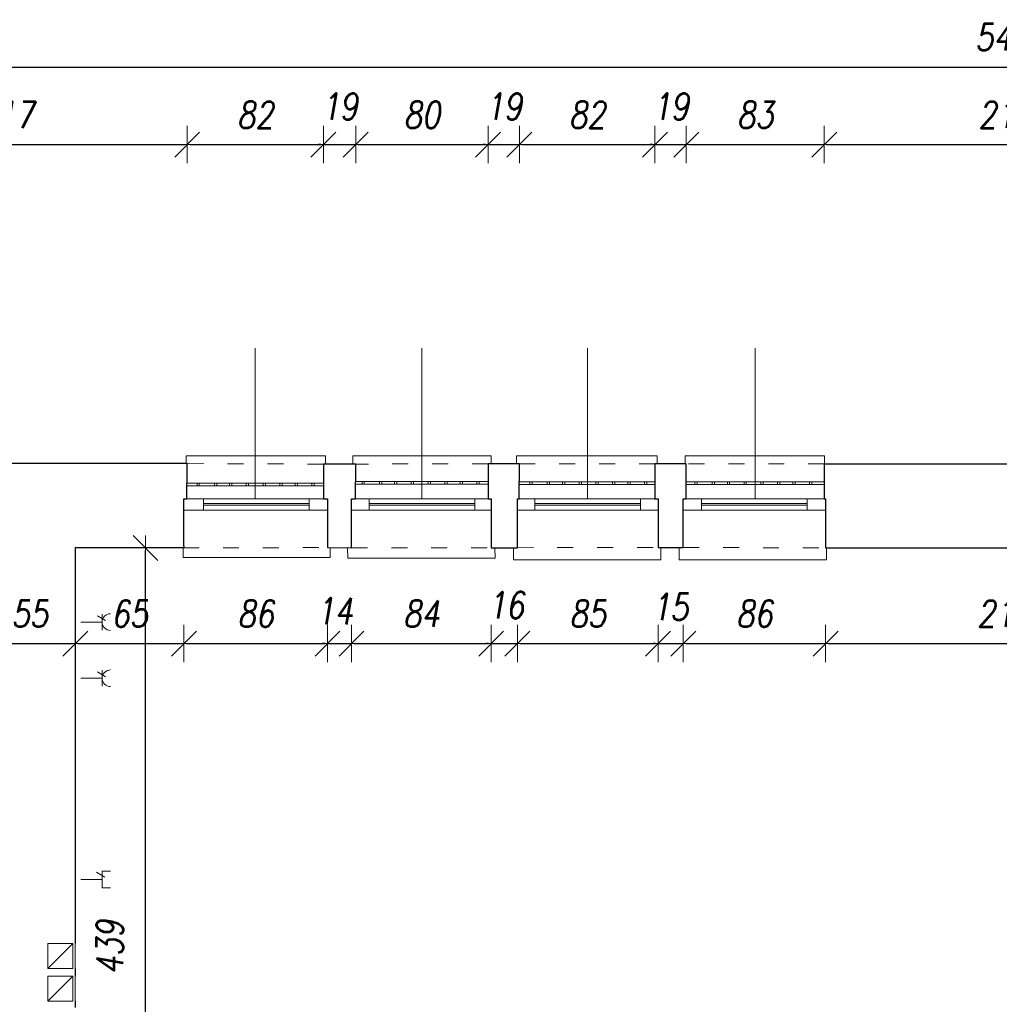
# Model space of a CAD drawing. Header units: millimetres. Extents: x -60479 to 14193, y -32440 to 949.
# Tile 35 of 68: x -34708 to -28816, y -4974 to 949. Entities that reach past the tile are written whole.
import ezdxf

# ---------------------------------------------------------------- set-up
doc = ezdxf.new("R2010")
doc.units = ezdxf.units.MM
doc.header["$LTSCALE"] = 8
doc.linetypes.add('ACAD_ISO03W100', pattern=[30, 12, -18])
doc.layers.get('Defpoints').update_dxf_attribs({"lineweight": 0})
for name, color, linetype, lineweight in [('A_DIMEN', 7, 'Continuous', 0), ('instalacje', 6, 'Continuous', 0), ('OTWARCIE WENTYLACJI', 255, 'Continuous', 0), ('parter_dzwi i okna', 3, 'Continuous', 0), ('parter_kraty', 8, 'Continuous', 0), ('parter_parapet', 6, 'Continuous', 0), ('parter_podciąg', 2, 'ACAD_ISO03W100', 0), ('parter_rzut', 7, 'Continuous', 30), ('RZUT_wymiarowanie', 2, 'Continuous', 0), ('wymiarowanie', 4, 'Continuous', 0)]:
    doc.layers.add(name, color=color, linetype=linetype, lineweight=lineweight)
doc.styles.add('ROMANS1', font='romans.shx', dxfattribs={"width": 0.8, "oblique": 10})
doc.dimstyles.new('NARCH100', dxfattribs={"dimscale": 100, "dimtxt": 1.6, "dimasz": 0.15, "dimexe": 0, "dimexo": 0, "dimgap": 1, "dimtad": 1, "dimdec": 0, "dimlfac": 0.1, "dimrnd": 1, "dimdsep": 46, "dimtxsty": 'ROMANS1', "dimblk": 'wym', "dimcen": -1.5, "dimse1": 1, "dimse2": 1, "dimclrd": 4, "dimclre": 4, "dimclrt": 3, "dimadec": 0, "dimazin": 0, "dimtfac": 0.04, "dimtdec": 0, "dimtmove": 2, "dimatfit": 3, "dimldrblk": 'wym', "dimfxl": 0, "dimtolj": 1, "dimarcsym": 0})

# ---------------------------------------------------------------- blocks, each defined once
blk = doc.blocks.new('wym')
at = {"layer": 'A_DIMEN', "color": 4, "ltscale": 100}
for p, q in [((-5, -5), (5, 5)), ((0, -7.5), (0, 7.5)), ((-5, 0), (5, 0))]:
    blk.add_line(p, q, dxfattribs=at)
blk = doc.blocks.new('*D74')
at = {"layer": 'Defpoints', "color": 0, "transparency": 16777216}
for p in [(-33700.2, 197.8), (-35873.2, -1721.3), (-33700.2, -1721.3)]:
    blk.add_point(p, dxfattribs=at)
at = {"layer": 'RZUT_wymiarowanie', "color": 4, "lineweight": -2, "transparency": 16777216}
blk.add_line((-35858.2, 197.8), (-33715.2, 197.8), dxfattribs=at)
at = {"layer": 'RZUT_wymiarowanie', "color": 4, "lineweight": -2, "transparency": 16777216, "xscale": 15, "yscale": 15, "zscale": 15, "rotation": 179.9999999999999}
blk.add_blockref('wym', (-35873.2, 197.8), dxfattribs=at)
at = {"layer": 'RZUT_wymiarowanie', "color": 4, "lineweight": -2, "transparency": 16777216, "xscale": 15, "yscale": 15, "zscale": 15}
blk.add_blockref('wym', (-33700.2, 197.8), dxfattribs=at)
at = {"layer": 'RZUT_wymiarowanie', "color": 3, "transparency": 16777216, "insert": (-34786.7, 377.8), "char_height": 160, "attachment_point": 5, "style": 'ROMANS1'}
blk.add_mtext('\\A1;217', dxfattribs=at)
blk = doc.blocks.new('*D75')
at = {"layer": 'Defpoints', "color": 0, "transparency": 16777216}
for p in [(-32881.1, 197.8), (-33700.2, -1721.3), (-32881.1, -1723.7)]:
    blk.add_point(p, dxfattribs=at)
at = {"layer": 'RZUT_wymiarowanie', "color": 4, "lineweight": -2, "transparency": 16777216}
blk.add_line((-33685.2, 197.8), (-32896.1, 197.8), dxfattribs=at)
at = {"layer": 'RZUT_wymiarowanie', "color": 4, "lineweight": -2, "transparency": 16777216, "xscale": 15, "yscale": 15, "zscale": 15, "rotation": 179.9999999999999}
blk.add_blockref('wym', (-33700.2, 197.8), dxfattribs=at)
at = {"layer": 'RZUT_wymiarowanie', "color": 4, "lineweight": -2, "transparency": 16777216, "xscale": 15, "yscale": 15, "zscale": 15}
blk.add_blockref('wym', (-32881.1, 197.8), dxfattribs=at)
at = {"layer": 'RZUT_wymiarowanie', "color": 3, "transparency": 16777216, "insert": (-33290.7, 377.8), "char_height": 160, "attachment_point": 5, "style": 'ROMANS1'}
blk.add_mtext('\\A1;82', dxfattribs=at)
blk = doc.blocks.new('*D76')
at = {"layer": 'Defpoints', "color": 0, "transparency": 16777216}
for p in [(-32686.3, 197.8), (-32881.1, -1723.7), (-32686.3, -1723.7)]:
    blk.add_point(p, dxfattribs=at)
at = {"layer": 'RZUT_wymiarowanie', "color": 4, "lineweight": -2, "transparency": 16777216}
for p, q in [((-32896.1, 197.8), (-32911.1, 197.8)), ((-32881.1, 197.8), (-32686.3, 197.8)), ((-32671.3, 197.8), (-32656.3, 197.8))]:
    blk.add_line(p, q, dxfattribs=at)
at = {"layer": 'RZUT_wymiarowanie', "color": 4, "lineweight": -2, "transparency": 16777216, "xscale": 15, "yscale": 15, "zscale": 15}
for p, rotation in [((-32881.1, 197.8), 359.9999999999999), ((-32686.3, 197.8), 179.9999999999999)]:
    blk.add_blockref('wym', p, dxfattribs=dict(at, rotation=rotation))
at = {"layer": 'RZUT_wymiarowanie', "color": 3, "transparency": 16777216, "insert": (-32783.7, 427.8), "char_height": 160, "attachment_point": 5, "style": 'ROMANS1'}
blk.add_mtext('\\A1;19', dxfattribs=at)
blk = doc.blocks.new('*D77')
at = {"layer": 'Defpoints', "color": 0, "transparency": 16777216}
for p in [(-31890.4, 197.8), (-32686.3, -1723.7), (-31890.4, -1722.5)]:
    blk.add_point(p, dxfattribs=at)
at = {"layer": 'RZUT_wymiarowanie', "color": 4, "lineweight": -2, "transparency": 16777216}
blk.add_line((-32671.3, 197.8), (-31905.4, 197.8), dxfattribs=at)
at = {"layer": 'RZUT_wymiarowanie', "color": 4, "lineweight": -2, "transparency": 16777216, "xscale": 15, "yscale": 15, "zscale": 15, "rotation": 179.9999999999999}
blk.add_blockref('wym', (-32686.3, 197.8), dxfattribs=at)
at = {"layer": 'RZUT_wymiarowanie', "color": 4, "lineweight": -2, "transparency": 16777216, "xscale": 15, "yscale": 15, "zscale": 15}
blk.add_blockref('wym', (-31890.4, 197.8), dxfattribs=at)
at = {"layer": 'RZUT_wymiarowanie', "color": 3, "transparency": 16777216, "insert": (-32288.4, 377.8), "char_height": 160, "attachment_point": 5, "style": 'ROMANS1'}
blk.add_mtext('\\A1;80', dxfattribs=at)
blk = doc.blocks.new('*D78')
at = {"layer": 'Defpoints', "color": 0, "transparency": 16777216}
for p in [(-31702.2, 197.8), (-31890.4, -1722.5), (-31702.2, -1722.5)]:
    blk.add_point(p, dxfattribs=at)
at = {"layer": 'RZUT_wymiarowanie', "color": 4, "lineweight": -2, "transparency": 16777216}
for p, q in [((-31905.4, 197.8), (-31920.4, 197.8)), ((-31890.4, 197.8), (-31702.2, 197.8)), ((-31687.2, 197.8), (-31672.2, 197.8))]:
    blk.add_line(p, q, dxfattribs=at)
at = {"layer": 'RZUT_wymiarowanie', "color": 4, "lineweight": -2, "transparency": 16777216, "xscale": 15, "yscale": 15, "zscale": 15}
for p, rotation in [((-31890.4, 197.8), 359.9999999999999), ((-31702.2, 197.8), 179.9999999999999)]:
    blk.add_blockref('wym', p, dxfattribs=dict(at, rotation=rotation))
at = {"layer": 'RZUT_wymiarowanie', "color": 3, "transparency": 16777216, "insert": (-31796.3, 427.8), "char_height": 160, "attachment_point": 5, "style": 'ROMANS1'}
blk.add_mtext('\\A1;19', dxfattribs=at)
blk = doc.blocks.new('*D79')
at = {"layer": 'Defpoints', "color": 0, "transparency": 16777216}
for p in [(-30886.5, 197.8), (-31702.2, -1722.5), (-30886.5, -1722.5)]:
    blk.add_point(p, dxfattribs=at)
at = {"layer": 'RZUT_wymiarowanie', "color": 4, "lineweight": -2, "transparency": 16777216}
blk.add_line((-31687.2, 197.8), (-30901.5, 197.8), dxfattribs=at)
at = {"layer": 'RZUT_wymiarowanie', "color": 4, "lineweight": -2, "transparency": 16777216, "xscale": 15, "yscale": 15, "zscale": 15, "rotation": 179.9999999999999}
blk.add_blockref('wym', (-31702.2, 197.8), dxfattribs=at)
at = {"layer": 'RZUT_wymiarowanie', "color": 4, "lineweight": -2, "transparency": 16777216, "xscale": 15, "yscale": 15, "zscale": 15}
blk.add_blockref('wym', (-30886.5, 197.8), dxfattribs=at)
at = {"layer": 'RZUT_wymiarowanie', "color": 3, "transparency": 16777216, "insert": (-31294.3, 377.8), "char_height": 160, "attachment_point": 5, "style": 'ROMANS1'}
blk.add_mtext('\\A1;82', dxfattribs=at)
blk = doc.blocks.new('*D80')
at = {"layer": 'Defpoints', "color": 0, "transparency": 16777216}
for p in [(-30698.3, 197.8), (-30886.5, -1722.5), (-30698.3, -1722.5)]:
    blk.add_point(p, dxfattribs=at)
at = {"layer": 'RZUT_wymiarowanie', "color": 4, "lineweight": -2, "transparency": 16777216}
for p, q in [((-30901.5, 197.8), (-30916.5, 197.8)), ((-30886.5, 197.8), (-30698.3, 197.8)), ((-30683.3, 197.8), (-30668.3, 197.8))]:
    blk.add_line(p, q, dxfattribs=at)
at = {"layer": 'RZUT_wymiarowanie', "color": 4, "lineweight": -2, "transparency": 16777216, "xscale": 15, "yscale": 15, "zscale": 15}
for p, rotation in [((-30886.5, 197.8), 359.9999999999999), ((-30698.3, 197.8), 179.9999999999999)]:
    blk.add_blockref('wym', p, dxfattribs=dict(at, rotation=rotation))
at = {"layer": 'RZUT_wymiarowanie', "color": 3, "transparency": 16777216, "insert": (-30792.4, 427.8), "char_height": 160, "attachment_point": 5, "style": 'ROMANS1'}
blk.add_mtext('\\A1;19', dxfattribs=at)
blk = doc.blocks.new('*D81')
at = {"layer": 'Defpoints', "color": 0, "transparency": 16777216}
for p in [(-29868.6, 197.8), (-30698.3, -1722.5), (-29868.6, -1722.5)]:
    blk.add_point(p, dxfattribs=at)
at = {"layer": 'RZUT_wymiarowanie', "color": 4, "lineweight": -2, "transparency": 16777216}
blk.add_line((-30683.3, 197.8), (-29883.6, 197.8), dxfattribs=at)
at = {"layer": 'RZUT_wymiarowanie', "color": 4, "lineweight": -2, "transparency": 16777216, "xscale": 15, "yscale": 15, "zscale": 15, "rotation": 179.9999999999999}
blk.add_blockref('wym', (-30698.3, 197.8), dxfattribs=at)
at = {"layer": 'RZUT_wymiarowanie', "color": 4, "lineweight": -2, "transparency": 16777216, "xscale": 15, "yscale": 15, "zscale": 15}
blk.add_blockref('wym', (-29868.6, 197.8), dxfattribs=at)
at = {"layer": 'RZUT_wymiarowanie', "color": 3, "transparency": 16777216, "insert": (-30283.5, 377.8), "char_height": 160, "attachment_point": 5, "style": 'ROMANS1'}
blk.add_mtext('\\A1;83', dxfattribs=at)
blk = doc.blocks.new('*D82')
at = {"layer": 'Defpoints', "color": 0, "transparency": 16777216}
for p in [(-27685.2, 197.8), (-29868.6, -1722.5), (-27685.2, -1722.5)]:
    blk.add_point(p, dxfattribs=at)
at = {"layer": 'RZUT_wymiarowanie', "color": 4, "lineweight": -2, "transparency": 16777216}
blk.add_line((-29853.6, 197.8), (-27700.2, 197.8), dxfattribs=at)
at = {"layer": 'RZUT_wymiarowanie', "color": 4, "lineweight": -2, "transparency": 16777216, "xscale": 15, "yscale": 15, "zscale": 15, "rotation": 179.9999999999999}
blk.add_blockref('wym', (-29868.6, 197.8), dxfattribs=at)
at = {"layer": 'RZUT_wymiarowanie', "color": 4, "lineweight": -2, "transparency": 16777216, "xscale": 15, "yscale": 15, "zscale": 15}
blk.add_blockref('wym', (-27685.2, 197.8), dxfattribs=at)
at = {"layer": 'RZUT_wymiarowanie', "color": 3, "transparency": 16777216, "insert": (-28776.9, 377.8), "char_height": 160, "attachment_point": 5, "style": 'ROMANS1'}
blk.add_mtext('\\A1;218', dxfattribs=at)
blk = doc.blocks.new('*D119')
at = {"layer": 'Defpoints', "color": 0, "transparency": 16777216}
for p in [(-1456.7, 664.3), (-1456.7, -1693.8), (-56027, -1738.3)]:
    blk.add_point(p, dxfattribs=at)
at = {"layer": 'RZUT_wymiarowanie', "color": 4, "lineweight": -2, "transparency": 16777216}
blk.add_line((-56012, 664.3), (-1471.7, 664.3), dxfattribs=at)
at = {"layer": 'RZUT_wymiarowanie', "color": 4, "lineweight": -2, "transparency": 16777216, "xscale": 15, "yscale": 15, "zscale": 15, "rotation": 179.9999999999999}
blk.add_blockref('wym', (-56027, 664.3), dxfattribs=at)
at = {"layer": 'RZUT_wymiarowanie', "color": 4, "lineweight": -2, "transparency": 16777216, "xscale": 15, "yscale": 15, "zscale": 15}
blk.add_blockref('wym', (-1456.7, 664.3), dxfattribs=at)
at = {"layer": 'RZUT_wymiarowanie', "color": 3, "transparency": 16777216, "insert": (-28741.9, 844.3), "char_height": 160, "attachment_point": 5, "style": 'ROMANS1'}
blk.add_mtext('\\A1;5457', dxfattribs=at)
blk = doc.blocks.new('*D317')
at = {"layer": 'Defpoints', "color": 0, "transparency": 16777216}
for p in [(-34921.5, -2218.3), (-34373.3, -2228.3), (-34373.3, -2803.5)]:
    blk.add_point(p, dxfattribs=at)
at = {"layer": 'instalacje', "color": 4, "lineweight": -2, "transparency": 16777216}
blk.add_line((-34906.5, -2803.5), (-34388.3, -2803.5), dxfattribs=at)
at = {"layer": 'instalacje', "color": 4, "lineweight": -2, "transparency": 16777216, "xscale": 15, "yscale": 15, "zscale": 15, "rotation": 179.9999999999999}
blk.add_blockref('wym', (-34921.5, -2803.5), dxfattribs=at)
at = {"layer": 'instalacje', "color": 4, "lineweight": -2, "transparency": 16777216, "xscale": 15, "yscale": 15, "zscale": 15}
blk.add_blockref('wym', (-34373.3, -2803.5), dxfattribs=at)
at = {"layer": 'instalacje', "color": 3, "transparency": 16777216, "insert": (-34647.4, -2623.5), "char_height": 160, "attachment_point": 5, "style": 'ROMANS1'}
blk.add_mtext('\\A1;55', dxfattribs=at)
blk = doc.blocks.new('*D318')
at = {"layer": 'Defpoints', "color": 0, "transparency": 16777216}
for p in [(-34373.3, -2228.3), (-33720.2, -2228.3), (-33720.2, -2803.5)]:
    blk.add_point(p, dxfattribs=at)
at = {"layer": 'instalacje', "color": 4, "lineweight": -2, "transparency": 16777216}
blk.add_line((-34358.3, -2803.5), (-33735.2, -2803.5), dxfattribs=at)
at = {"layer": 'instalacje', "color": 4, "lineweight": -2, "transparency": 16777216, "xscale": 15, "yscale": 15, "zscale": 15, "rotation": 179.9999999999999}
blk.add_blockref('wym', (-34373.3, -2803.5), dxfattribs=at)
at = {"layer": 'instalacje', "color": 4, "lineweight": -2, "transparency": 16777216, "xscale": 15, "yscale": 15, "zscale": 15}
blk.add_blockref('wym', (-33720.2, -2803.5), dxfattribs=at)
at = {"layer": 'instalacje', "color": 3, "transparency": 16777216, "insert": (-34046.7, -2623.5), "char_height": 160, "attachment_point": 5, "style": 'ROMANS1'}
blk.add_mtext('\\A1;65', dxfattribs=at)
blk = doc.blocks.new('*D319')
at = {"layer": 'Defpoints', "color": 0, "transparency": 16777216}
for p in [(-33720.2, -2228.3), (-32856.2, -2225.9), (-32856.2, -2803.5)]:
    blk.add_point(p, dxfattribs=at)
at = {"layer": 'instalacje', "color": 4, "lineweight": -2, "transparency": 16777216}
blk.add_line((-33705.2, -2803.5), (-32871.2, -2803.5), dxfattribs=at)
at = {"layer": 'instalacje', "color": 4, "lineweight": -2, "transparency": 16777216, "xscale": 15, "yscale": 15, "zscale": 15, "rotation": 179.9999999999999}
blk.add_blockref('wym', (-33720.2, -2803.5), dxfattribs=at)
at = {"layer": 'instalacje', "color": 4, "lineweight": -2, "transparency": 16777216, "xscale": 15, "yscale": 15, "zscale": 15}
blk.add_blockref('wym', (-32856.2, -2803.5), dxfattribs=at)
at = {"layer": 'instalacje', "color": 3, "transparency": 16777216, "insert": (-33288.2, -2623.5), "char_height": 160, "attachment_point": 5, "style": 'ROMANS1'}
blk.add_mtext('\\A1;86', dxfattribs=at)
blk = doc.blocks.new('*D320')
at = {"layer": 'Defpoints', "color": 0, "transparency": 16777216}
for p in [(-32856.2, -2225.9), (-32711.8, -2226.9), (-32711.8, -2803.5)]:
    blk.add_point(p, dxfattribs=at)
at = {"layer": 'instalacje', "color": 4, "lineweight": -2, "transparency": 16777216}
for p, q in [((-32871.2, -2803.5), (-32886.2, -2803.5)), ((-32856.2, -2803.5), (-32711.8, -2803.5)), ((-32696.8, -2803.5), (-32681.8, -2803.5))]:
    blk.add_line(p, q, dxfattribs=at)
at = {"layer": 'instalacje', "color": 4, "lineweight": -2, "transparency": 16777216, "xscale": 15, "yscale": 15, "zscale": 15}
for p, rotation in [((-32856.2, -2803.5), 359.9999999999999), ((-32711.8, -2803.5), 179.9999999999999)]:
    blk.add_blockref('wym', p, dxfattribs=dict(at, rotation=rotation))
at = {"layer": 'instalacje', "color": 3, "transparency": 16777216, "insert": (-32814.5, -2607.9), "char_height": 160, "attachment_point": 5, "style": 'ROMANS1'}
blk.add_mtext('\\A1;14', dxfattribs=at)
blk = doc.blocks.new('*D321')
at = {"layer": 'Defpoints', "color": 0, "transparency": 16777216}
for p in [(-32711.8, -2226.9), (-31872, -2227.1), (-31872, -2803.5)]:
    blk.add_point(p, dxfattribs=at)
at = {"layer": 'instalacje', "color": 4, "lineweight": -2, "transparency": 16777216}
blk.add_line((-32696.8, -2803.5), (-31887, -2803.5), dxfattribs=at)
at = {"layer": 'instalacje', "color": 4, "lineweight": -2, "transparency": 16777216, "xscale": 15, "yscale": 15, "zscale": 15, "rotation": 179.9999999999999}
blk.add_blockref('wym', (-32711.8, -2803.5), dxfattribs=at)
at = {"layer": 'instalacje', "color": 4, "lineweight": -2, "transparency": 16777216, "xscale": 15, "yscale": 15, "zscale": 15}
blk.add_blockref('wym', (-31872, -2803.5), dxfattribs=at)
at = {"layer": 'instalacje', "color": 3, "transparency": 16777216, "insert": (-32291.9, -2623.5), "char_height": 160, "attachment_point": 5, "style": 'ROMANS1'}
blk.add_mtext('\\A1;84', dxfattribs=at)
blk = doc.blocks.new('*D322')
at = {"layer": 'Defpoints', "color": 0, "transparency": 16777216}
for p in [(-31872, -2227.1), (-31714.2, -2226.7), (-31714.2, -2803.5)]:
    blk.add_point(p, dxfattribs=at)
at = {"layer": 'instalacje', "color": 4, "lineweight": -2, "transparency": 16777216}
for p, q in [((-31887, -2803.5), (-31902, -2803.5)), ((-31872, -2803.5), (-31714.2, -2803.5)), ((-31699.2, -2803.5), (-31684.2, -2803.5))]:
    blk.add_line(p, q, dxfattribs=at)
at = {"layer": 'instalacje', "color": 4, "lineweight": -2, "transparency": 16777216, "xscale": 15, "yscale": 15, "zscale": 15}
for p, rotation in [((-31872, -2803.5), 359.9999999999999), ((-31714.2, -2803.5), 179.9999999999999)]:
    blk.add_blockref('wym', p, dxfattribs=dict(at, rotation=rotation))
at = {"layer": 'instalacje', "color": 3, "transparency": 16777216, "insert": (-31783.3, -2571.8), "char_height": 160, "attachment_point": 5, "style": 'ROMANS1'}
blk.add_mtext('\\A1;16', dxfattribs=at)
blk = doc.blocks.new('*D323')
at = {"layer": 'Defpoints', "color": 0, "transparency": 16777216}
for p in [(-31714.2, -2226.7), (-30868.1, -2225.3), (-30868.1, -2803.5)]:
    blk.add_point(p, dxfattribs=at)
at = {"layer": 'instalacje', "color": 4, "lineweight": -2, "transparency": 16777216}
blk.add_line((-31699.2, -2803.5), (-30883.1, -2803.5), dxfattribs=at)
at = {"layer": 'instalacje', "color": 4, "lineweight": -2, "transparency": 16777216, "xscale": 15, "yscale": 15, "zscale": 15, "rotation": 179.9999999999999}
blk.add_blockref('wym', (-31714.2, -2803.5), dxfattribs=at)
at = {"layer": 'instalacje', "color": 4, "lineweight": -2, "transparency": 16777216, "xscale": 15, "yscale": 15, "zscale": 15}
blk.add_blockref('wym', (-30868.1, -2803.5), dxfattribs=at)
at = {"layer": 'instalacje', "color": 3, "transparency": 16777216, "insert": (-31291.2, -2623.5), "char_height": 160, "attachment_point": 5, "style": 'ROMANS1'}
blk.add_mtext('\\A1;85', dxfattribs=at)
blk = doc.blocks.new('*D324')
at = {"layer": 'Defpoints', "color": 0, "transparency": 16777216}
for p in [(-30868.1, -2225.3), (-30716.7, -2225.3), (-30716.7, -2803.5)]:
    blk.add_point(p, dxfattribs=at)
at = {"layer": 'instalacje', "color": 4, "lineweight": -2, "transparency": 16777216}
for p, q in [((-30883.1, -2803.5), (-30898.1, -2803.5)), ((-30868.1, -2803.5), (-30716.7, -2803.5)), ((-30701.7, -2803.5), (-30686.7, -2803.5))]:
    blk.add_line(p, q, dxfattribs=at)
at = {"layer": 'instalacje', "color": 4, "lineweight": -2, "transparency": 16777216, "xscale": 15, "yscale": 15, "zscale": 15}
for p, rotation in [((-30868.1, -2803.5), 359.9999999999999), ((-30716.7, -2803.5), 179.9999999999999)]:
    blk.add_blockref('wym', p, dxfattribs=dict(at, rotation=rotation))
at = {"layer": 'instalacje', "color": 3, "transparency": 16777216, "insert": (-30795.1, -2583), "char_height": 160, "attachment_point": 5, "style": 'ROMANS1'}
blk.add_mtext('\\A1;15', dxfattribs=at)
blk = doc.blocks.new('*D325')
at = {"layer": 'Defpoints', "color": 0, "transparency": 16777216}
for p in [(-30716.7, -2225.3), (-29860, -2228.5), (-29860, -2803.5)]:
    blk.add_point(p, dxfattribs=at)
at = {"layer": 'instalacje', "color": 4, "lineweight": -2, "transparency": 16777216}
blk.add_line((-30701.7, -2803.5), (-29875, -2803.5), dxfattribs=at)
at = {"layer": 'instalacje', "color": 4, "lineweight": -2, "transparency": 16777216, "xscale": 15, "yscale": 15, "zscale": 15, "rotation": 179.9999999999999}
blk.add_blockref('wym', (-30716.7, -2803.5), dxfattribs=at)
at = {"layer": 'instalacje', "color": 4, "lineweight": -2, "transparency": 16777216, "xscale": 15, "yscale": 15, "zscale": 15}
blk.add_blockref('wym', (-29860, -2803.5), dxfattribs=at)
at = {"layer": 'instalacje', "color": 3, "transparency": 16777216, "insert": (-30288.4, -2623.5), "char_height": 160, "attachment_point": 5, "style": 'ROMANS1'}
blk.add_mtext('\\A1;86', dxfattribs=at)
blk = doc.blocks.new('*D326')
at = {"layer": 'Defpoints', "color": 0, "transparency": 16777216}
for p in [(-29860, -2228.5), (-27707.8, -2228.5), (-27707.8, -2803.5)]:
    blk.add_point(p, dxfattribs=at)
at = {"layer": 'instalacje', "color": 4, "lineweight": -2, "transparency": 16777216}
blk.add_line((-29845, -2803.5), (-27722.8, -2803.5), dxfattribs=at)
at = {"layer": 'instalacje', "color": 4, "lineweight": -2, "transparency": 16777216, "xscale": 15, "yscale": 15, "zscale": 15, "rotation": 179.9999999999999}
blk.add_blockref('wym', (-29860, -2803.5), dxfattribs=at)
at = {"layer": 'instalacje', "color": 4, "lineweight": -2, "transparency": 16777216, "xscale": 15, "yscale": 15, "zscale": 15}
blk.add_blockref('wym', (-27707.8, -2803.5), dxfattribs=at)
at = {"layer": 'instalacje', "color": 3, "transparency": 16777216, "insert": (-28783.9, -2623.5), "char_height": 160, "attachment_point": 5, "style": 'ROMANS1'}
blk.add_mtext('\\A1;215', dxfattribs=at)
blk = doc.blocks.new('*D689')
at = {"layer": 'Defpoints', "color": 0, "transparency": 16777216}
for p in [(-34373.3, -2228.3), (-33951.1, -2228.3), (-34373.3, -6614.7)]:
    blk.add_point(p, dxfattribs=at)
at = {"layer": 'instalacje', "color": 4, "lineweight": -2, "transparency": 16777216}
blk.add_line((-33951.1, -6599.7), (-33951.1, -2243.3), dxfattribs=at)
at = {"layer": 'instalacje', "color": 4, "lineweight": -2, "transparency": 16777216, "xscale": 15, "yscale": 15, "zscale": 15}
for p, rotation in [((-33951.1, -2228.3), 90), ((-33951.1, -6614.7), 270)]:
    blk.add_blockref('wym', p, dxfattribs=dict(at, rotation=rotation))
at = {"layer": 'instalacje', "color": 3, "transparency": 16777216, "insert": (-34165.1, -4630.6), "char_height": 160, "attachment_point": 5, "rotation": 90, "style": 'ROMANS1'}
blk.add_mtext('\\A1;439', dxfattribs=at)

msp = doc.modelspace()

# ---------------------------------------------------------------- linework, layer by layer
at = {"layer": 'instalacje'}
for p, q in [((-34537.7, -4758.2), (-34387.2, -4607.9)), ((-34387.2, -4607.9), (-34537.7, -4607.9)), ((-34537.7, -4607.9), (-34537.7, -4758.2)), ((-34387.2, -4758.2), (-34387.2, -4607.9)), ((-34537.7, -4758.2), (-34387.2, -4758.2)), ((-34537.7, -4953.7), (-34387.2, -4803.3)), ((-34387.2, -4803.3), (-34537.7, -4803.3)), ((-34537.7, -4803.3), (-34537.7, -4953.7)), ((-34387.2, -4953.7), (-34387.2, -4803.3)), ((-34537.7, -4953.7), (-34387.2, -4953.7))]:
    msp.add_line(p, q, dxfattribs=at)
for points in [[(-34190.8, -2665.7), (-34240.5, -2635.8)], [(-34212.4, -2626.4), (-34212.4, -2722.3)], [(-34212.4, -2674.3), (-34340.4, -2674.3)], [(-34212.4, -3012.3), (-34340.4, -3012.3)], [(-34190.8, -3003.7), (-34240.5, -2973.8)], [(-34212.4, -2964.4), (-34212.4, -3060.3)], [(-34196.5, -4209.3), (-34246.2, -4179.4)], [(-34212.4, -4272.6), (-34212.4, -4172.1)], [(-34162.1, -4172.1), (-34212.4, -4172.1)], [(-34212.4, -4222.3), (-34340.4, -4222.3)], [(-34162.1, -4272.6), (-34212.4, -4272.6)]]:
    msp.add_lwpolyline(points, dxfattribs=at)
for centre in [(-34162.1, -2674.3), (-34162.1, -3012.3)]:
    msp.add_arc(centre, 50.2, 90, 270, dxfattribs=at)
at = {"layer": 'OTWARCIE WENTYLACJI'}
for points in [[(-34373.3, -4758.2), (-34373.3, -4607.9)], [(-34373.3, -4953.7), (-34373.3, -4803.3)]]:
    msp.add_lwpolyline(points, dxfattribs=at)
at = {"layer": 'parter_dzwi i okna'}
for points in [[(-33701.5, -1932.1), (-32881.1, -1932.1)], [(-33602.1, -2002), (-33602.1, -1932)], [(-32966.5, -2002), (-32966.5, -1932)], [(-32687.7, -1932.1), (-31890.4, -1932.1)], [(-32605.6, -2002), (-32605.6, -1932)], [(-31970.1, -2002), (-31970.1, -1932)], [(-31703.5, -1932.1), (-30881.7, -1932)], [(-31609.2, -2002), (-31609.2, -1932)], [(-30973.6, -2002), (-30973.6, -1932)], [(-30699.6, -1932), (-29868.6, -1932)], [(-30605.9, -2002), (-30605.9, -1932)], [(-29970.3, -2002), (-29970.3, -1932)], [(-33720.2, -2002), (-32856.2, -2002)], [(-33602.1, -1961.7), (-32966.5, -1961.7)], [(-33602.1, -1971.3), (-32966.5, -1971.3)], [(-32711.8, -2002), (-31872, -2002)], [(-32605.6, -1961.7), (-31970.1, -1961.7)], [(-32605.6, -1971.3), (-31970.1, -1971.3)], [(-31714.2, -2002), (-30868.1, -2002)], [(-31609.2, -1961.7), (-30973.6, -1961.7)], [(-31609.2, -1971.3), (-30973.6, -1971.3)], [(-30716.7, -2002), (-29860, -2002)], [(-30605.9, -1961.7), (-29970.3, -1961.7)], [(-30605.9, -1971.3), (-29970.3, -1971.3)]]:
    msp.add_lwpolyline(points, dxfattribs=at)
at = {"layer": 'parter_kraty'}
for points in [[(-31890.4, -1828.6), (-32687, -1828.6)], [(-32648.5, -1844.2), (-32648.5, -1828.6)], [(-32634.8, -1844.2), (-32634.8, -1828.6)], [(-32543.8, -1844.2), (-32543.8, -1828.6)], [(-32530.1, -1844.2), (-32530.1, -1828.6)], [(-32452.6, -1844.2), (-32452.6, -1828.6)], [(-32438.9, -1844.2), (-32438.9, -1828.6)], [(-32352.4, -1844.2), (-32352.4, -1828.6)], [(-32338.7, -1844.2), (-32338.7, -1828.6)], [(-32251.3, -1844.2), (-32251.3, -1828.6)], [(-32237.6, -1844.2), (-32237.6, -1828.6)], [(-32150.9, -1844.2), (-32150.9, -1828.6)], [(-32137.2, -1844.2), (-32137.2, -1828.6)], [(-32058.5, -1844.2), (-32058.5, -1828.6)], [(-32044.8, -1844.2), (-32044.8, -1828.6)], [(-31958.4, -1844.2), (-31958.4, -1828.6)], [(-31944.7, -1844.2), (-31944.7, -1828.6)], [(-30886.5, -1831.6), (-31702.9, -1831.6)], [(-31639.2, -1847.3), (-31639.2, -1831.6)], [(-31625.4, -1847.3), (-31625.4, -1831.6)], [(-31534.5, -1847.3), (-31534.5, -1831.6)], [(-31520.8, -1847.3), (-31520.8, -1831.6)], [(-31443.3, -1847.3), (-31443.3, -1831.6)], [(-31429.6, -1847.3), (-31429.6, -1831.6)], [(-31343.1, -1847.3), (-31343.1, -1831.6)], [(-31329.4, -1847.3), (-31329.4, -1831.6)], [(-31241.9, -1847.3), (-31241.9, -1831.6)], [(-31228.2, -1847.3), (-31228.2, -1831.6)], [(-31141.5, -1847.3), (-31141.5, -1831.6)], [(-31127.8, -1847.3), (-31127.8, -1831.6)], [(-31049.1, -1847.3), (-31049.1, -1831.6)], [(-31035.4, -1847.3), (-31035.4, -1831.6)], [(-30949.1, -1847.3), (-30949.1, -1831.6)], [(-30935.3, -1847.3), (-30935.3, -1831.6)], [(-29868.6, -1830.6), (-30699, -1830.6)], [(-30647.1, -1846.3), (-30647.1, -1830.6)], [(-30633.4, -1846.3), (-30633.4, -1830.6)], [(-30542.4, -1846.3), (-30542.4, -1830.6)], [(-30528.7, -1846.3), (-30528.7, -1830.6)], [(-30451.2, -1846.3), (-30451.2, -1830.6)], [(-30437.5, -1846.3), (-30437.5, -1830.6)], [(-30351, -1846.3), (-30351, -1830.6)], [(-30337.3, -1846.3), (-30337.3, -1830.6)], [(-30249.9, -1846.3), (-30249.9, -1830.6)], [(-30236.2, -1846.3), (-30236.2, -1830.6)], [(-30149.5, -1846.3), (-30149.5, -1830.6)], [(-30135.7, -1846.3), (-30135.7, -1830.6)], [(-30057.1, -1846.3), (-30057.1, -1830.6)], [(-30043.3, -1846.3), (-30043.3, -1830.6)], [(-29957, -1846.3), (-29957, -1830.6)], [(-29943.3, -1846.3), (-29943.3, -1830.6)], [(-32881.1, -1854.8), (-33701, -1854.8)], [(-32881.1, -1839.2), (-33700.9, -1839.2)], [(-33641.1, -1854.8), (-33641.1, -1839.2)], [(-33627.3, -1854.8), (-33627.3, -1839.2)], [(-33536.4, -1854.8), (-33536.4, -1839.2)], [(-33522.7, -1854.8), (-33522.7, -1839.2)], [(-33445.2, -1854.8), (-33445.2, -1839.2)], [(-33431.5, -1854.8), (-33431.5, -1839.2)], [(-33345, -1854.8), (-33345, -1839.2)], [(-33331.2, -1854.8), (-33331.2, -1839.2)], [(-33243.8, -1854.8), (-33243.8, -1839.2)], [(-33230.1, -1854.8), (-33230.1, -1839.2)], [(-33143.4, -1854.8), (-33143.4, -1839.2)], [(-33129.7, -1854.8), (-33129.7, -1839.2)], [(-33051, -1854.8), (-33051, -1839.2)], [(-33037.3, -1854.8), (-33037.3, -1839.2)], [(-32951, -1854.8), (-32951, -1839.2)], [(-32937.2, -1854.8), (-32937.2, -1839.2)], [(-31890.4, -1844.2), (-32687.1, -1844.2)], [(-30886.5, -1847.3), (-31703, -1847.3)], [(-29868.6, -1846.3), (-30699.1, -1846.3)]]:
    msp.add_lwpolyline(points, dxfattribs=at)
at = {"layer": 'parter_parapet'}
for points in [[(-33705.7, -1721.3), (-33705.7, -1674.7), (-32868, -1674.7), (-32868, -1723.7)], [(-32704.2, -1723.7), (-32704.2, -1674.7), (-31870.9, -1674.7), (-31870.9, -1722.5)], [(-31719.2, -1722.5), (-31719.2, -1674.7), (-30872.8, -1674.7), (-30872.8, -1722.5)], [(-30704.5, -1722.5), (-30704.5, -1674.7), (-29866.3, -1674.7), (-29866.3, -1722.5)], [(-33724.6, -2228.3), (-33724.6, -2285.8), (-32839.5, -2285.8), (-32839.7, -2226)], [(-32735.5, -2226.7), (-32733.5, -2289.4), (-31848.4, -2289.4), (-31850.6, -2227)], [(-31736.8, -2226.8), (-31736.8, -2299.9), (-30851.8, -2299.9), (-30851.9, -2225.3)], [(-30740.5, -2225.3), (-30740.5, -2299.9), (-29855.5, -2299.9), (-29855.6, -2228.5)]]:
    msp.add_lwpolyline(points, dxfattribs=at)
at = {"layer": 'parter_podciąg'}
for points in [[(-32881.1, -1723.7), (-33700.2, -1721.3)], [(-31890.4, -1722.5), (-32686.3, -1723.7)], [(-30886.5, -1722.5), (-31702.2, -1722.5)], [(-29868.6, -1722.5), (-30698.3, -1722.5)], [(-33724.6, -2228.3), (-32856.2, -2225.9)], [(-32711.8, -2228.3), (-31872, -2227.1)], [(-31714.2, -2226.7), (-30868.1, -2225.3)], [(-30716.7, -2225.3), (-29860, -2228.5)]]:
    msp.add_lwpolyline(points, dxfattribs=at)
at = {"layer": 'parter_rzut'}
for p, q in [((-33701.5, -1932.1), (-33700.2, -1745.3)), ((-33720.2, -2217.9), (-33720.2, -1932)), ((-33720.2, -1932), (-33701.5, -1932.2))]:
    msp.add_line(p, q, dxfattribs=at)
for points in [[(-33700.2, -1745.3), (-33700.2, -1721.3), (-35873.2, -1721.3)], [(-32686.3, -1723.7), (-32881.1, -1723.7), (-32881.1, -1932), (-32856.2, -1932), (-32856.2, -2225.9), (-32711.8, -2226.9), (-32711.8, -1932.9), (-32687.7, -1932.1), (-32686.3, -1723.7)], [(-31702.2, -1722.5), (-31890.4, -1722.5), (-31890.4, -1932), (-31872, -1932), (-31872, -2227.1), (-31714.2, -2226.7), (-31714.2, -1932.1), (-31703.5, -1932.1), (-31702.2, -1722.5)], [(-30698.3, -1722.5), (-30886.5, -1722.5), (-30886.5, -1932), (-30868.1, -1932), (-30868.1, -2225.3), (-30716.7, -2225.3), (-30716.7, -1932), (-30699.6, -1932), (-30698.3, -1722.5)], [(-29868.6, -1722.5), (-29868.6, -1932), (-29860, -1932), (-29860, -2221.8)], [(-29868.6, -1722.5), (-27685.2, -1722.5)], [(-33720.2, -2217.9), (-33720.2, -2228.3), (-34373.3, -2228.3), (-34373.3, -4607.9)], [(-29860, -2221.8), (-29860, -2228.5), (-27707.8, -2228.5)], [(-34373.3, -4758.2), (-34373.3, -4803.3)], [(-34373.3, -4953.7), (-34373.3, -4993.4)]]:
    msp.add_lwpolyline(points, dxfattribs=at)
at = {"layer": 'wymiarowanie'}
for points in [[(-33291.3, -1932.1), (-33290.8, -1026.7)], [(-32289.1, -1932.1), (-32288.5, -1026.7)], [(-31292.6, -1932), (-31292.1, -1026.6)], [(-30284.1, -1932), (-30283.6, -1026.5)]]:
    msp.add_lwpolyline(points, dxfattribs=at)

# ---------------------------------------------------------------- dimensions: what is measured, and where the dimension line sits
at = {"layer": 'instalacje'}
dim = msp.add_linear_dim(base=(-33951.1, -2228.3), p1=(-34373.3, -6614.7), p2=(-34373.3, -2228.3), angle=90, dimstyle='NARCH100', dxfattribs=at)
dim.commit()
dim.dimension.update_dxf_attribs({"geometry": '*D689', "text_midpoint": (-34165.1, -4630.6), "dimtype": 160})
for base, p1, p2, picture, middle in [((-34373.3, -2803.5), (-34921.5, -2218.3), (-34373.3, -2228.3), '*D317', (-34647.4, -2623.5)), ((-33720.2, -2803.5), (-34373.3, -2228.3), (-33720.2, -2228.3), '*D318', (-34046.7, -2623.5)), ((-32856.2, -2803.5), (-33720.2, -2228.3), (-32856.2, -2225.9), '*D319', (-33288.2, -2623.5)), ((-31872, -2803.5), (-32711.8, -2226.9), (-31872, -2227.1), '*D321', (-32291.9, -2623.5)), ((-30868.1, -2803.5), (-31714.2, -2226.7), (-30868.1, -2225.3), '*D323', (-31291.2, -2623.5)), ((-29860, -2803.5), (-30716.7, -2225.3), (-29860, -2228.5), '*D325', (-30288.4, -2623.5)), ((-27707.8, -2803.5), (-29860, -2228.5), (-27707.8, -2228.5), '*D326', (-28783.9, -2623.5))]:
    dim = msp.add_linear_dim(base=base, p1=p1, p2=p2, dimstyle='NARCH100', dxfattribs=at)
    dim.commit()
    dim.dimension.update_dxf_attribs({"geometry": picture, "text_midpoint": middle})
for base, p1, p2, picture, middle in [((-32711.8, -2803.5), (-32856.2, -2225.9), (-32711.8, -2226.9), '*D320', (-32814.5, -2607.9)), ((-31714.2, -2803.5), (-31872, -2227.1), (-31714.2, -2226.7), '*D322', (-31783.3, -2571.8)), ((-30716.7, -2803.5), (-30868.1, -2225.3), (-30716.7, -2225.3), '*D324', (-30795.1, -2583))]:
    dim = msp.add_linear_dim(base=base, p1=p1, p2=p2, dimstyle='NARCH100', dxfattribs=at)
    dim.commit()
    dim.dimension.update_dxf_attribs({"geometry": picture, "text_midpoint": middle, "dimtype": 160})
at = {"layer": 'RZUT_wymiarowanie'}
for base, p1, p2, picture, middle in [((-1456.7, 664.3), (-56027, -1738.3), (-1456.7, -1693.8), '*D119', (-28741.9, 844.3)), ((-33700.2, 197.8), (-35873.2, -1721.3), (-33700.2, -1721.3), '*D74', (-34786.7, 377.8)), ((-32881.1, 197.8), (-33700.2, -1721.3), (-32881.1, -1723.7), '*D75', (-33290.7, 377.8)), ((-32686.3, 197.8), (-32881.1, -1723.7), (-32686.3, -1723.7), '*D76', (-32783.7, 427.8)), ((-31890.4, 197.8), (-32686.3, -1723.7), (-31890.4, -1722.5), '*D77', (-32288.4, 377.8)), ((-31702.2, 197.8), (-31890.4, -1722.5), (-31702.2, -1722.5), '*D78', (-31796.3, 427.8)), ((-30886.5, 197.8), (-31702.2, -1722.5), (-30886.5, -1722.5), '*D79', (-31294.3, 377.8)), ((-30698.3, 197.8), (-30886.5, -1722.5), (-30698.3, -1722.5), '*D80', (-30792.4, 427.8)), ((-29868.6, 197.8), (-30698.3, -1722.5), (-29868.6, -1722.5), '*D81', (-30283.5, 377.8)), ((-27685.2, 197.8), (-29868.6, -1722.5), (-27685.2, -1722.5), '*D82', (-28776.9, 377.8))]:
    dim = msp.add_linear_dim(base=base, p1=p1, p2=p2, dimstyle='NARCH100', dxfattribs=at)
    dim.commit()
    dim.dimension.update_dxf_attribs({"geometry": picture, "text_midpoint": middle})

doc.saveas('drawing.dxf')
